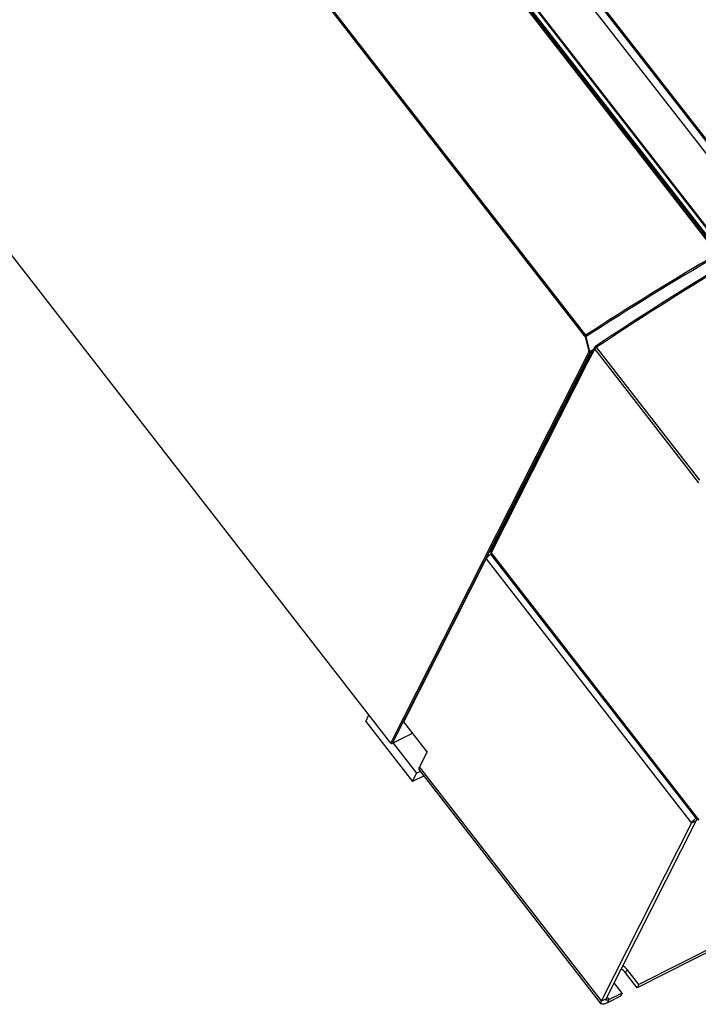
# Model space of a CAD drawing. Header units: millimetres. Extents: x 0 to 594, y 0 to 420.
# Tile 31 of 48: x 513 to 547, y 81 to 130. Entities that reach past the tile are written whole.
import ezdxf

# ---------------------------------------------------------------- set-up
doc = ezdxf.new("R2010")
doc.units = ezdxf.units.MM
doc.header["$LTSCALE"] = 32.67
doc.layers.get('0').update_dxf_attribs({"linetype": 'CONTINUOUS'})
doc.layers.add('02___PRT_ALL_AXES', color=7, linetype='CONTINUOUS')
doc.layers.add('ROUNDS', color=7, linetype='CONTINUOUS')

msp = doc.modelspace()

# ---------------------------------------------------------------- linework, layer by layer
at = {"color": 7, "linetype": 'CONTINUOUS'}
for p, q in [((522.2467, 156.4334), (550.5805, 119.9968)), ((550.9355, 120.1729), (538.1641, 136.5966)), ((531.9054, 94.1554), (504.3603, 129.5778)), ((541.8855, 113.7905), (541.7004, 114.5344)), ((530.6421, 95.2419), (530.8033, 95.5727)), ((530.6421, 95.2419), (532.9813, 92.2336)), ((532.9955, 94.6537), (531.9729, 94.1371)), ((532.0173, 94.1595), (533.1869, 92.6554)), ((533.1869, 92.6554), (533.3893, 92.7576)), ((532.9813, 92.2336), (533.1869, 92.6554)), ((533.5668, 92.5294), (532.9813, 92.2336)), ((542.6956, 81.3563), (547.2077, 90.2696))]:
    msp.add_line(p, q, dxfattribs=at)
at = {"color": 9, "linetype": 'CONTINUOUS'}
for p, q in [((519.9252, 155.1147), (548.2594, 118.6777)), ((519.9462, 155.1223), (548.2803, 118.6853)), ((548.4893, 118.5488), (520.0513, 155.1194)), ((520.0966, 155.1457), (548.5347, 118.575)), ((548.5875, 118.863), (520.2534, 155.3001)), ((520.278, 155.3189), (548.6118, 118.8824)), ((541.6247, 114.5598), (513.2793, 151.0113)), ((513.3192, 151.0504), (541.6646, 114.599)), ((550.9819, 120.2169), (538.2109, 136.64)), ((541.6409, 114.5264), (541.826, 113.7826)), ((531.9054, 94.1554), (541.8249, 113.7504)), ((541.8924, 113.7322), (531.9729, 94.1371)), ((541.8854, 113.7905), (542.0706, 113.9108)), ((541.8924, 113.7322), (542.0194, 113.8147)), ((536.893, 103.6354), (547.1859, 90.399)), ((536.6854, 103.39), (546.9783, 90.1536)), ((542.4662, 81.2404), (533.343, 92.9727)), ((547.2908, 90.3677), (547.1859, 90.399)), ((547.2077, 90.2696), (546.9783, 90.1536)), ((542.844, 81.312), (542.7406, 81.4451)), ((542.4662, 81.2404), (542.6956, 81.3563)), ((542.7629, 81.1519), (542.844, 81.312))]:
    msp.add_line(p, q, dxfattribs=at)
at = {"color": 3, "linetype": 'CONTINUOUS'}
for p, q in [((536.893, 103.6354), (536.945, 103.6816)), ((532.5517, 95.2243), (536.6854, 103.39)), ((533.7214, 93.7202), (532.5517, 95.2243)), ((533.7214, 93.7202), (533.343, 92.9727)), ((542.4514, 81.1039), (533.3282, 92.8362)), ((547.2371, 90.4446), (547.1859, 90.399)), ((542.4662, 81.2404), (546.9783, 90.1536))]:
    msp.add_line(p, q, dxfattribs=at)
at = {"color": 9, "linetype": 'CONTINUOUS'}
for centre, radius, start, end in [((627.5584, -17.6095), 157.6605, 120.193309, 123.011151), ((625.6384, -14.4911), 153.9258, 120.167382, 123.046177)]:
    msp.add_arc(centre, radius, start, end, dxfattribs=at)
for points in [[(541.6247, 114.5598), (541.6316, 114.5735), (541.6435, 114.5871), (541.6583, 114.5913)], [(541.6409, 114.5264), (541.6382, 114.537), (541.6347, 114.55), (541.6251, 114.5553)], [(541.7004, 114.5344), (541.6859, 114.5287), (541.6542, 114.5138), (541.654, 114.5293)], [(541.6646, 114.599), (541.6797, 114.5795), (541.692, 114.5575), (541.7004, 114.5344)], [(541.8924, 113.7322), (541.8716, 113.7216), (541.8392, 113.732), (541.8249, 113.7504)], [(541.826, 113.7826), (541.8416, 113.7788), (541.8621, 113.7789), (541.8737, 113.7901)]]:
    msp.add_open_spline(points, degree=3, dxfattribs=at)
for points, knots in [([(541.8249, 113.7504), (541.8279, 113.7566), (541.8302, 113.768), (541.8255, 113.7775), (541.8237, 113.7804)], [0, 0, 0, 0, 0.6649878, 1, 1, 1, 1]), ([(541.8854, 113.7905), (541.8875, 113.7848), (541.8932, 113.7662), (541.8966, 113.7451), (541.8924, 113.7322)], [0, 0, 0, 0, 0.3075337, 1, 1, 1, 1])]:
    msp.add_open_spline(points, degree=3, knots=knots, dxfattribs=at)
at = {"color": 3, "linetype": 'CONTINUOUS'}
for points, knots in [([(536.6854, 103.39), (536.6952, 103.4094), (536.7524, 103.5009), (536.8289, 103.5784), (536.893, 103.6354)], [0, 0, 0, 0, 0.2021617, 1, 1, 1, 1]), ([(533.3282, 92.8362), (533.3227, 92.8432), (533.3039, 92.8886), (533.3256, 92.9384), (533.343, 92.9727)], [0, 0, 0, 0, 0.1880931, 1, 1, 1, 1]), ([(546.9783, 90.1536), (546.9881, 90.173), (547.0453, 90.2645), (547.1218, 90.342), (547.1859, 90.399)], [0, 0, 0, 0, 0.2021617, 1, 1, 1, 1]), ([(542.4514, 81.1039), (542.446, 81.1109), (542.4271, 81.1563), (542.4489, 81.2062), (542.4662, 81.2404)], [0, 0, 0, 0, 0.1880931, 1, 1, 1, 1]), ([(542.7629, 81.1519), (542.7277, 81.1341), (542.6613, 81.1049), (542.562, 81.0742), (542.4748, 81.0739), (542.4514, 81.1039)], [0, 0, 0, 0, 0.3614157, 0.6514705, 1, 1, 1, 1])]:
    msp.add_open_spline(points, degree=3, knots=knots, dxfattribs=at)
at = {"color": 7, "linetype": 'CONTINUOUS'}
msp.add_open_spline([(531.9054, 94.1554), (531.9197, 94.137), (531.9521, 94.1266), (531.9729, 94.1371)], degree=3, dxfattribs=at)
for points, knots in [([(547.2077, 90.2696), (547.2117, 90.2773), (547.2345, 90.3139), (547.2651, 90.3449), (547.2908, 90.3677)], [0, 0, 0, 0, 0.2021617, 1, 1, 1, 1]), ([(542.6883, 81.2881), (542.6855, 81.2916), (542.6761, 81.3143), (542.687, 81.3392), (542.6956, 81.3563)], [0, 0, 0, 0, 0.1880931, 1, 1, 1, 1]), ([(542.7771, 81.2841), (542.767, 81.2809), (542.7393, 81.2734), (542.7004, 81.2725), (542.6883, 81.2881)], [0, 0, 0, 0, 0.3485701, 1, 1, 1, 1]), ([(542.844, 81.312), (542.8273, 81.3036), (542.8052, 81.2936), (542.7823, 81.2857), (542.7771, 81.2841)], [0, 0, 0, 0, 0.7722796, 1, 1, 1, 1])]:
    msp.add_open_spline(points, degree=3, knots=knots, dxfattribs=at)
at = {"layer": '02___PRT_ALL_AXES', "color": 3, "linetype": 'CONTINUOUS'}
for p, q in [((553.1642, 86.4065), (544.2544, 81.9053)), ((544.2544, 81.9053), (543.6695, 82.6574)), ((543.4131, 81.4803), (542.7629, 81.1519))]:
    msp.add_line(p, q, dxfattribs=at)
at = {"layer": '02___PRT_ALL_AXES', "color": 7, "linetype": 'CONTINUOUS'}
for p, q in [((553.2453, 86.5667), (544.3354, 82.0655)), ((544.3354, 82.0655), (543.7506, 82.8176)), ((543.4942, 81.6405), (543.0976, 82.1504)), ((544.3354, 82.0655), (544.2544, 81.9053)), ((543.4942, 81.6405), (542.844, 81.312)), ((543.4942, 81.6405), (543.4131, 81.4803))]:
    msp.add_line(p, q, dxfattribs=at)
at = {"layer": '02___PRT_ALL_AXES', "color": 9, "linetype": 'CONTINUOUS'}
msp.add_line((543.7506, 82.8176), (543.6695, 82.6574), dxfattribs=at)
at = {"layer": '02___PRT_ALL_AXES', "color": 7, "linetype": 'CONTINUOUS'}
msp.add_open_spline([(543.7506, 82.8176), (543.6917, 82.8933), (543.613, 82.956), (543.5272, 82.9991)], degree=3, dxfattribs=at)
at = {"layer": '02___PRT_ALL_AXES', "color": 3, "linetype": 'CONTINUOUS'}
msp.add_open_spline([(543.6695, 82.6574), (543.6106, 82.7331), (543.5319, 82.7958), (543.4461, 82.8389)], degree=3, dxfattribs=at)
at = {"layer": 'ROUNDS', "color": 7, "linetype": 'CONTINUOUS'}
for p, q in [((542.1226, 114.0054), (541.7362, 113.2853)), ((541.7355, 113.284), (536.9225, 103.7764)), ((541.7355, 113.284), (541.7362, 113.2853)), ((536.9352, 103.6925), (547.3451, 90.3057))]:
    msp.add_line(p, q, dxfattribs=at)
at = {"layer": 'ROUNDS', "color": 9, "linetype": 'CONTINUOUS'}
for p, q in [((547.3893, 107.3367), (542.2111, 113.9958)), ((542.1342, 113.9194), (541.748, 113.1998)), ((547.3493, 107.213), (542.1342, 113.9194)), ((541.748, 113.1998), (536.9352, 103.6925))]:
    msp.add_line(p, q, dxfattribs=at)
at = {"layer": 'ROUNDS', "color": 7, "linetype": 'CONTINUOUS'}
msp.add_arc((632.5537, -21.5359), 162.9511, 121.013923, 123.694047, dxfattribs=at)
at = {"layer": 'ROUNDS', "color": 9, "linetype": 'CONTINUOUS'}
msp.add_arc((632.7082, -21.7293), 163.1288, 121.009527, 123.694098, dxfattribs=at)
for points, knots in [([(542.1342, 113.9194), (542.1246, 113.932), (542.111, 113.9606), (542.1158, 113.9928), (542.1226, 114.0054)], [0, 0, 0, 0, 0.5257005, 1, 1, 1, 1]), ([(542.1342, 113.9194), (542.1415, 113.9338), (542.1661, 113.9616), (542.1942, 113.9845), (542.2111, 113.9958)], [0, 0, 0, 0, 0.443505, 1, 1, 1, 1]), ([(542.1553, 114.0413), (542.1576, 114.0428), (542.1668, 114.0408), (542.1857, 114.0259), (542.2007, 114.009), (542.2111, 113.9958)], [0, 0, 0, 0, 0.1133989, 0.3211519, 1, 1, 1, 1]), ([(541.748, 113.1998), (541.7385, 113.2121), (541.725, 113.24), (541.7291, 113.2715), (541.7355, 113.284)], [0, 0, 0, 0, 0.525439, 1, 1, 1, 1])]:
    msp.add_open_spline(points, degree=3, knots=knots, dxfattribs=at)
at = {"layer": 'ROUNDS', "color": 7, "linetype": 'CONTINUOUS'}
msp.add_open_spline([(542.1226, 114.0054), (542.1303, 114.0196), (542.1418, 114.0323), (542.1553, 114.0413)], degree=3, dxfattribs=at)
msp.add_open_spline([(536.9352, 103.6925), (536.9257, 103.7048), (536.9121, 103.7325), (536.9162, 103.7639), (536.9225, 103.7764)], degree=3, knots=[0, 0, 0, 0, 0.525856, 1, 1, 1, 1], dxfattribs=at)

doc.saveas('drawing.dxf')
